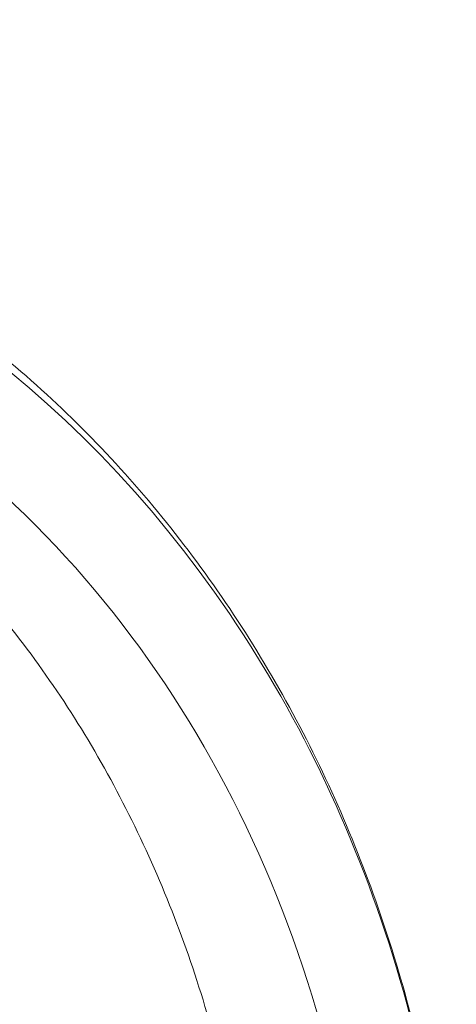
# Model space of a CAD drawing. Header units: millimetres. Extents: x 0 to 594, y 0 to 420.
# Tile 133 of 256: x 222.68 to 225.73, y 313.19 to 320.06. Entities that reach past the tile are written whole.
import ezdxf

# ---------------------------------------------------------------- set-up
doc = ezdxf.new("R2010")
doc.units = ezdxf.units.MM
doc.layers.add('1', color=7, linetype='Continuous', true_color=0xffffff)

msp = doc.modelspace()

# ---------------------------------------------------------------- linework, layer by layer
at = {"layer": '1', "color": 155, "linetype": 'Continuous', "lineweight": 13}
for major_axis, start_param, end_param in [((0.0064, -8.51), 2.244558, 3.648116), ((0.0059, -7.79), 1.578291, 2.478302)]:
    msp.add_ellipse((218.5069, 310.604), major_axis=major_axis, ratio=0.848592, start_param=start_param, end_param=end_param, dxfattribs=at)
at = {"layer": '1', "color": 155, "linetype": 'Continuous', "lineweight": 18}
msp.add_ellipse((218.5069, 310.604), major_axis=(0.0064, -8.51), ratio=0.848592, start_param=1.577446, end_param=2.244558, dxfattribs=at)
for points, knots in [([(225.7308, 310.666), (225.7308, 310.7834), (225.7237, 311.179), (225.6663, 311.8518), (225.5291, 312.6743), (225.3235, 313.4786), (225.0521, 314.2571), (224.717, 315.0028), (224.321, 315.7085), (223.8678, 316.3677), (223.3613, 316.9741), (222.8064, 317.5218), (222.2083, 318.0056), (221.5728, 318.4209), (220.9061, 318.764), (220.2147, 319.0319), (219.5052, 319.2223), (218.7843, 319.3341), (218.0586, 319.3666), (217.3345, 319.3198), (216.6186, 319.1945), (215.9168, 318.9922), (215.2358, 318.7139), (214.7181, 318.439), (214.4311, 318.2556), (214.3546, 318.2045)], [0, 0, 0, 0, 0.019546, 0.066006, 0.112492, 0.158986, 0.205482, 0.251967, 0.298427, 0.344843, 0.391192, 0.437447, 0.483582, 0.529572, 0.575399, 0.621057, 0.666552, 0.711905, 0.75715, 0.802334, 0.847495, 0.892678, 0.93793, 0.983291, 1, 1, 1, 1]), ([(222.2421, 316.2593), (222.3062, 316.1906), (222.5243, 315.9472), (222.873, 315.4986), (223.2593, 314.8881), (223.5926, 314.2335), (223.8693, 313.5414), (224.0867, 312.819), (224.2418, 312.0737), (224.3303, 311.3528), (224.3476, 310.8824), (224.3475, 310.6663)], [0, 0, 0, 0, 0.049586, 0.171614, 0.293237, 0.414563, 0.535675, 0.656638, 0.777495, 0.898276, 1, 1, 1, 1])]:
    msp.add_open_spline(points, degree=3, knots=knots, dxfattribs=at)

doc.saveas('drawing.dxf')
